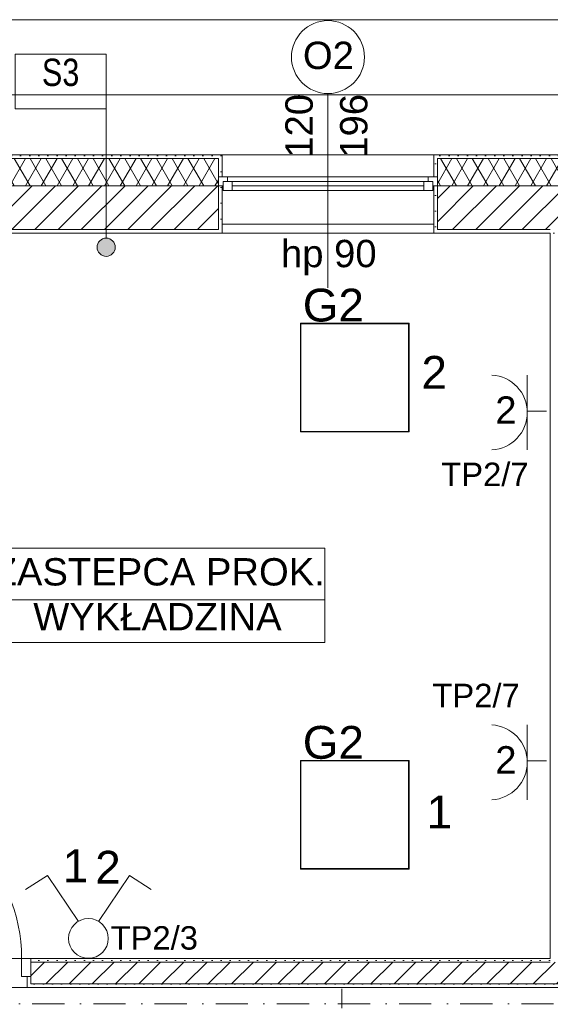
# Model space of a CAD drawing. Header units: millimetres. Extents: x -232602 to -175679, y -119570 to -82350.
# Tile 26 of 36: x -205797 to -202887, y -96239 to -90834. Entities that reach past the tile are written whole.
import ezdxf
from ezdxf.xclip import XClip

# ---------------------------------------------------------------- set-up
doc = ezdxf.new("R2010")
doc.units = ezdxf.units.MM
doc.header["$MEASUREMENT"] = 0
doc.header["$XCLIPFRAME"] = 0
doc.linetypes.add('Kropki i Kreski', pattern=[335.138881, 176.388884, -88.194442, 0, -70.555556])
doc.linetypes.add('Kropkowana', pattern=[317.499995, 0, -317.499995])
doc.layers.add('2D - Rysunki i Obrazki', color=7, linetype='Continuous')
doc.layers.add('PT_ELE_4_6_zagospodarowanie', color=7, linetype='Continuous')
for name, color, linetype, lineweight in [('PT_ELE_4_6_0_Nr_pióra__37', 37, 'Continuous', 18), ('PT_ELE_4_6_DLX_BLD0_LUMKEY_IDX_Nr_pióra__6', 6, 'Continuous', 18), ('PT_ELE_4_6_DLX_BLD0_LUMKEY_IDX_Nr_pióra__7', 7, 'Continuous', 18), ('PT_ELE_4_6_DLX_BLD1_LUM_Nr_pióra__5', 5, 'Continuous', 18), ('PT_ELE_4_6_DLX_BLD1_LUMKEY_IDX_Nr_pióra__3', 3, 'Continuous', 18), ('PT_ELE_4_6_E- Schemat - Szyny L1.L2.L3_Nr_pióra__7', 7, 'Continuous', 18), ('PT_ELE_4_6_Elementy Modelu - Strefy_Nr_pióra__251', 251, 'Continuous', 18), ('PT_ELE_4_6_Elementy Modelu - Strefy_Nr_pióra__254', 254, 'Continuous', 18), ('PT_ELE_4_6_Konstrukcja - Stropy_Nr_pióra__255', 255, 'Continuous', 18), ('PT_ELE_4_6_Konstrukcja - Stropy_Nr_pióra__7', 7, 'Continuous', 18), ('PT_ELE_4_6_Konstrukcja - Ściany zew_Nr_pióra__251', 251, 'Continuous', 18), ('PT_ELE_4_6_Konstrukcja - Ściany zew_Nr_pióra__252', 252, 'Continuous', 18), ('PT_ELE_4_6_Konstrukcja - Ściany zew_Nr_pióra__7', 7, 'Continuous', 18), ('PT_ELE_4_6_Oświetlenie_Nr_pióra__6', 6, 'Continuous', 18), ('PT_ELE_4_6_Tabelka_Nr_pióra__7', 7, 'Continuous', 18), ('PT_ELE_4_6_zagospodarowanie_Nr_pióra__7', 7, 'Continuous', 18)]:
    doc.layers.add(name, color=color, linetype=linetype, lineweight=lineweight)
doc.layers.add('PT_ELE_4_6_DLX_BLD1_CONT_Nr_pióra__8', color=7, linetype='Continuous', lineweight=18, true_color=0x969696)
doc.styles.add('STYL_AUTOMATYCZNY_1', font='arial.ttf')
doc.styles.add('STYL_AUTOMATYCZNY_2', font='arial.ttf', dxfattribs={"width": 0.8})
pattern_1 = [(0, (-96416.83, -0.008), (0, 86.60254), [0, -50]), (0, (-96391.83, 43.29), (0, 86.60254), [0, -50])]
pattern_2 = [(45, (-96416.83, -0.008), (-63.63961, 63.63961), [])]
pattern_3 = [(60, (-96416.83, -0.008), (-64.951905, 37.5), []), (120, (-96416.83, -0.008), (64.951905, 37.5), [])]

# ---------------------------------------------------------------- blocks, each defined once
blk = doc.blocks.new('Rysunek_1_6', base_point=(-200661.4, -99449.8))
at = {"layer": 'PT_ELE_4_6_Konstrukcja - Ściany zew_Nr_pióra__252', "linetype": 'Continuous', "lineweight": 18}
h = blk.add_hatch(dxfattribs=at)
h.set_pattern_fill('TYNK_0006', color=252, style=0, pattern_type=2)
h.set_pattern_definition(pattern_1)
h.paths.add_polyline_path([(-204706.3, -91576.6), (-205887.2, -91576.6), (-205887.2, -91596.6), (-204706.3, -91596.6)])
h = blk.add_hatch(dxfattribs=at)
h.set_pattern_fill('IZOLACJA_MIĘKKA_0006', color=252, style=0, pattern_type=2)
h.set_pattern_definition(pattern_3)
h.paths.add_polyline_path([(-205887.2, -91746.6), (-204706.3, -91746.6), (-204706.3, -91596.6), (-205887.2, -91596.6)])
h = blk.add_hatch(dxfattribs=at)
h.set_pattern_fill('TYNK_0006', color=252, style=0, pattern_type=2)
h.set_pattern_definition(pattern_1)
h.paths.add_polyline_path([(-204706.3, -91576.6), (-204706.3, -91696.6), (-204686.3, -91696.6), (-204686.3, -91576.6)])
h = blk.add_hatch(dxfattribs=at)
h.set_pattern_fill('TYNK_0006', color=252, style=0, pattern_type=2)
h.set_pattern_definition(pattern_1)
h.paths.add_polyline_path([(-203526.3, -91696.6), (-203506.3, -91696.6), (-203506.3, -91576.6), (-203526.3, -91576.6)])
h = blk.add_hatch(dxfattribs=at)
h.set_pattern_fill('TYNK_0006', color=252, style=0, pattern_type=2)
h.set_pattern_definition(pattern_1)
h.paths.add_polyline_path([(-203506.3, -91576.6), (-203506.3, -91596.6), (-202416.3, -91596.6), (-202416.3, -91576.6)])
h = blk.add_hatch(dxfattribs=at)
h.set_pattern_fill('IZOLACJA_MIĘKKA_0006', color=252, style=0, pattern_type=2)
h.set_pattern_definition(pattern_3)
h.paths.add_polyline_path([(-203506.3, -91596.6), (-203506.3, -91746.6), (-201906.3, -91746.6), (-201906.3, -91596.6)])
h = blk.add_hatch(dxfattribs=at)
h.set_pattern_fill('BLOCZKI_CERAMICZNE_0006', color=252, style=0, pattern_type=2)
h.set_pattern_definition(pattern_2)
h.paths.add_polyline_path([(-204706.3, -91746.6), (-205887.2, -91746.6), (-205887.2, -91986.6), (-204706.3, -91986.6)])
h = blk.add_hatch(dxfattribs=at)
h.set_pattern_fill('TYNK_0006', color=252, style=0, pattern_type=2)
h.set_pattern_definition(pattern_1)
h.paths.add_polyline_path([(-204686.3, -91746.6), (-204706.3, -91746.6), (-204706.3, -92006.6), (-204686.3, -92006.6)])
h = blk.add_hatch(dxfattribs=at)
h.set_pattern_fill('TYNK_0006', color=252, style=0, pattern_type=2)
h.set_pattern_definition(pattern_1)
h.paths.add_polyline_path([(-203526.3, -91746.6), (-203526.3, -92006.6), (-203506.3, -92006.6), (-203506.3, -91746.6)])
h = blk.add_hatch(dxfattribs=at)
h.set_pattern_fill('BLOCZKI_CERAMICZNE_0006', color=252, style=0, pattern_type=2)
h.set_pattern_definition(pattern_2)
h.paths.add_polyline_path([(-203506.3, -91746.6), (-203506.3, -91986.6), (-201906.3, -91986.6), (-201906.3, -91746.6)])
h = blk.add_hatch(dxfattribs=at)
h.set_pattern_fill('TYNK_0006', color=252, style=0, pattern_type=2)
h.set_pattern_definition(pattern_1)
h.paths.add_polyline_path([(-204706.3, -91986.6), (-205887.2, -91986.6), (-205887.2, -92006.6), (-204706.3, -92006.6)])
h = blk.add_hatch(dxfattribs=at)
h.set_pattern_fill('TYNK_0006', color=252, style=0, pattern_type=2)
h.set_pattern_definition(pattern_1)
h.paths.add_polyline_path([(-203506.3, -92006.6), (-202886.9, -92006.6), (-202886.9, -91986.6), (-203506.3, -91986.6)])
h = blk.add_hatch(dxfattribs=at)
h.set_pattern_fill('TYNK_0006', color=252, style=0, pattern_type=2)
h.set_pattern_definition(pattern_1)
h.paths.add_polyline_path([(-205736.3, -96006.6), (-202886.9, -96006.6), (-202886.9, -95986.6), (-205736.3, -95986.6)])
h = blk.add_hatch(dxfattribs=at)
h.set_pattern_fill('BLOCZKI_CERAMICZNE_0006', color=252, style=0, pattern_type=2)
h.set_pattern_definition(pattern_2)
h.paths.add_polyline_path([(-205736.3, -96126.6), (-201286.8, -96126.6), (-201286.8, -96006.6), (-205736.3, -96006.6)])
h = blk.add_hatch(dxfattribs=at)
h.set_pattern_fill('TYNK_0006', color=252, style=0, pattern_type=2)
h.set_pattern_definition(pattern_1)
h.paths.add_polyline_path([(-205756.3, -96086.6), (-205756.3, -96146.6), (-205736.3, -96146.6), (-205736.3, -96086.6)])
h = blk.add_hatch(dxfattribs=at)
h.set_pattern_fill('TYNK_0006', color=252, style=0, pattern_type=2)
h.set_pattern_definition(pattern_1)
h.paths.add_polyline_path([(-201286.8, -96126.6), (-205736.3, -96126.6), (-205736.3, -96146.6), (-201286.8, -96146.6)])
at = {"layer": 'PT_ELE_4_6_zagospodarowanie', "linetype": 'Continuous', "lineweight": 0, "true_color": 0x000000}
blk.add_hatch(color=18, dxfattribs=at).paths.add_polyline_path([(-205372.3, -92083.2), (-205368.5, -92102.3), (-205357.7, -92118.6), (-205341.5, -92129.4), (-205322.3, -92133.2), (-205303.2, -92129.4), (-205287, -92118.6), (-205276.1, -92102.3), (-205272.3, -92083.2), (-205276.1, -92064.1), (-205287, -92047.8), (-205303.2, -92037), (-205322.3, -92033.2), (-205341.5, -92037), (-205357.7, -92047.8), (-205368.5, -92064.1)])
at = {"layer": 'PT_ELE_4_6_0_Nr_pióra__37', "color": 37, "linetype": 'Kropki i Kreski', "lineweight": 18}
blk.add_line((-216119.8, -96236.8), (-192486.6, -96236.8), dxfattribs=at)
at = {"layer": 'PT_ELE_4_6_DLX_BLD1_CONT_Nr_pióra__8', "color": 252, "linetype": 'Continuous', "lineweight": 18, "true_color": 0x969696, "flags": 128}
for points in [[(-192126.3, -91246.6), (-218616.3, -91246.6)], [(-202886.9, -92006.6), (-207436.3, -92006.6)], [(-202886.9, -95986.6), (-202886.9, -92006.6)], [(-207436.3, -95986.5), (-202886.9, -95986.6)], [(-192386.3, -96146.6), (-214166.3, -96146.6)]]:
    blk.add_lwpolyline(points, dxfattribs=at)
at = {"layer": 'PT_ELE_4_6_DLX_BLD1_LUM_Nr_pióra__5', "color": 5, "linetype": 'Continuous', "lineweight": 18, "flags": 128}
for points in [[(-204257.6, -93096.6), (-204257.6, -92500.6)], [(-204257.6, -92500.6), (-204257.6, -93096.6)], [(-204257.6, -92500.6), (-203661.6, -92500.6)], [(-203661.6, -92500.6), (-204257.6, -92500.6)], [(-203661.6, -92500.6), (-204257.6, -92500.6)], [(-204257.6, -92500.6), (-204257.6, -93096.6)], [(-204257.6, -93096.6), (-204257.6, -92500.6)], [(-204257.6, -92500.6), (-203661.6, -92500.6)], [(-203664.1, -92503.1), (-204255.1, -92503.1)], [(-204255.1, -92503.1), (-204255.1, -93094.1)], [(-204255.1, -92503.1), (-203664.1, -92503.1)], [(-204255.1, -93094.1), (-204255.1, -92503.1)], [(-203664.1, -93094.1), (-203664.1, -92503.1)], [(-203664.1, -92503.1), (-203664.1, -93094.1)], [(-203661.6, -92500.6), (-203661.6, -93096.6)], [(-203661.6, -93096.6), (-203661.6, -92500.6)], [(-203661.6, -93096.6), (-203661.6, -92500.6)], [(-203661.6, -92500.6), (-203661.6, -93096.6)], [(-203661.6, -93096.6), (-204257.6, -93096.6)], [(-204257.6, -93096.6), (-203661.6, -93096.6)], [(-204257.6, -93096.6), (-203661.6, -93096.6)], [(-203661.6, -93096.6), (-204257.6, -93096.6)], [(-204255.1, -93094.1), (-203664.1, -93094.1)], [(-203664.1, -93094.1), (-204255.1, -93094.1)], [(-204257.6, -95496.6), (-204257.6, -94900.6)], [(-204257.6, -94900.6), (-204257.6, -95496.6)], [(-204257.6, -94900.6), (-203661.6, -94900.6)], [(-203661.6, -94900.6), (-204257.6, -94900.6)], [(-203661.6, -94900.6), (-204257.6, -94900.6)], [(-204257.6, -94900.6), (-204257.6, -95496.6)], [(-204257.6, -95496.6), (-204257.6, -94900.6)], [(-204257.6, -94900.6), (-203661.6, -94900.6)], [(-203664.1, -94903.1), (-204255.1, -94903.1)], [(-204255.1, -94903.1), (-204255.1, -95494.1)], [(-204255.1, -94903.1), (-203664.1, -94903.1)], [(-204255.1, -95494.1), (-204255.1, -94903.1)], [(-203664.1, -95494.1), (-203664.1, -94903.1)], [(-203664.1, -94903.1), (-203664.1, -95494.1)], [(-203661.6, -94900.6), (-203661.6, -95496.6)], [(-203661.6, -95496.6), (-203661.6, -94900.6)], [(-203661.6, -95496.6), (-203661.6, -94900.6)], [(-203661.6, -94900.6), (-203661.6, -95496.6)], [(-203661.6, -95496.6), (-204257.6, -95496.6)], [(-204257.6, -95496.6), (-203661.6, -95496.6)], [(-204257.6, -95496.6), (-203661.6, -95496.6)], [(-203661.6, -95496.6), (-204257.6, -95496.6)], [(-204255.1, -95494.1), (-203664.1, -95494.1)], [(-203664.1, -95494.1), (-204255.1, -95494.1)]]:
    blk.add_lwpolyline(points, dxfattribs=at)
at = {"layer": 'PT_ELE_4_6_Elementy Modelu - Strefy_Nr_pióra__251', "color": 251, "linetype": 'Continuous', "lineweight": 18}
for p, q in [((-206764.4, -93734.8), (-204123.4, -93734.8)), ((-204123.4, -93734.8), (-204123.4, -94253.4)), ((-206764.4, -94017.7), (-204123.4, -94017.7)), ((-204123.4, -94253.4), (-206764.4, -94253.4))]:
    blk.add_line(p, q, dxfattribs=at)
at = {"layer": 'PT_ELE_4_6_Elementy Modelu - Strefy_Nr_pióra__254', "color": 254, "linetype": 'Continuous', "lineweight": 18, "flags": 128}
for points in [[(-205322.3, -92006.6), (-207436.3, -92006.6), (-207436.3, -95986.6), (-202886.9, -95986.6), (-202886.9, -92006.6)], [(-206875, -97726.6), (-202006.3, -97726.6), (-192386.3, -97726.6), (-192386.3, -96146.6), (-207846.3, -96146.6), (-210623.2, -96146.6), (-210623.2, -96206.6), (-211423.2, -96206.6), (-211423.2, -96146.6), (-214666.3, -96146.6), (-214666.3, -97726.6)]]:
    blk.add_lwpolyline(points, close=True, dxfattribs=at)
at = {"layer": 'PT_ELE_4_6_Konstrukcja - Stropy_Nr_pióra__255', "color": 255, "linetype": 'Kropkowana', "lineweight": 18, "flags": 128}
blk.add_lwpolyline([(-192386.3, -92006.6), (-218206.3, -92006.6), (-218206.3, -102826.6), (-208326.3, -102826.6), (-208326.3, -100086.6), (-203885.8, -100086.6), (-203885.8, -102826.6), (-192386.3, -102826.6)], close=True, dxfattribs=at)
at = {"layer": 'PT_ELE_4_6_Konstrukcja - Stropy_Nr_pióra__7', "color": 7, "linetype": 'Continuous', "lineweight": 18, "flags": 128}
blk.add_lwpolyline([(-208856.3, -91476.6), (-208856.3, -90834.3), (-201736.3, -90834.3), (-201736.3, -91476.6)], dxfattribs=at)
at = {"layer": 'PT_ELE_4_6_Konstrukcja - Ściany zew_Nr_pióra__251', "color": 251, "linetype": 'Continuous', "lineweight": 18}
blk.add_line((-204106.3, -91239.6), (-204106.3, -92306.6), dxfattribs=at)
at = {"layer": 'PT_ELE_4_6_Konstrukcja - Ściany zew_Nr_pióra__251', "color": 251, "linetype": 'Continuous', "lineweight": 18, "flags": 128}
blk.add_lwpolyline([(-203906.3, -91039.6, 1), (-204306.3, -91039.6, 1)], format="xyb", close=True, dxfattribs=at)
at = {"layer": 'PT_ELE_4_6_Konstrukcja - Ściany zew_Nr_pióra__7', "color": 7, "linetype": 'Continuous', "lineweight": 18}
for p, q in [((-204706.3, -91596.6), (-205887.2, -91596.6)), ((-204706.3, -91576.6), (-204686.3, -91576.6)), ((-204706.3, -91576.6), (-204686.3, -91576.6)), ((-204706.3, -91596.6), (-204706.3, -91696.6)), ((-204686.3, -91696.6), (-204686.3, -91576.6)), ((-203526.3, -91576.6), (-204686.3, -91576.6)), ((-204686.3, -91696.6), (-204686.3, -91576.6)), ((-203526.3, -91696.6), (-203526.3, -91576.6)), ((-203506.3, -91576.6), (-203526.3, -91576.6)), ((-203506.3, -91576.6), (-203526.3, -91576.6)), ((-203526.3, -91696.6), (-203526.3, -91576.6)), ((-201906.3, -91596.6), (-203506.3, -91596.6)), ((-203506.3, -91596.6), (-203506.3, -91696.6)), ((-204706.3, -91696.6), (-204686.3, -91696.6)), ((-204706.3, -91696.6), (-204706.3, -91746.6)), ((-204706.3, -91696.6), (-204656.3, -91696.6)), ((-204706.3, -91696.6), (-204706.3, -91746.6)), ((-204706.3, -91696.6), (-204706.3, -91746.6)), ((-204656.3, -91696.6), (-204656.3, -91721.6)), ((-204656.3, -91696.6), (-203556.3, -91696.6)), ((-203556.3, -91721.6), (-203556.3, -91696.6)), ((-203556.3, -91696.6), (-203506.3, -91696.6)), ((-203506.3, -91696.6), (-203526.3, -91696.6)), ((-203506.3, -91696.6), (-203506.3, -91746.6)), ((-203506.3, -91696.6), (-203506.3, -91746.6)), ((-203506.3, -91696.6), (-203506.3, -91746.6)), ((-204706.3, -91746.6), (-205887.2, -91746.6)), ((-204706.3, -91746.6), (-204686.3, -91746.6)), ((-204706.3, -91986.6), (-204706.3, -91746.6)), ((-204681.3, -91746.6), (-204706.3, -91746.6)), ((-204686.3, -91746.6), (-204686.3, -92006.6)), ((-204686.3, -91746.6), (-204686.3, -92006.6)), ((-204656.3, -91721.6), (-204681.3, -91721.6)), ((-204681.3, -91721.6), (-204681.3, -91746.6)), ((-204681.3, -91721.6), (-204631.3, -91721.6)), ((-204681.3, -91771.6), (-204681.3, -91721.6)), ((-204631.3, -91721.6), (-204631.3, -91771.6)), ((-204631.3, -91721.6), (-203581.3, -91721.6)), ((-203581.3, -91746.6), (-204631.3, -91746.6)), ((-203581.3, -91771.6), (-203581.3, -91721.6)), ((-203581.3, -91721.6), (-203531.3, -91721.6)), ((-203531.3, -91721.6), (-203556.3, -91721.6)), ((-203531.3, -91746.6), (-203531.3, -91721.6)), ((-203531.3, -91721.6), (-203531.3, -91771.6)), ((-203506.3, -91746.6), (-203531.3, -91746.6)), ((-203526.3, -91746.6), (-203526.3, -92006.6)), ((-203506.3, -91746.6), (-203526.3, -91746.6)), ((-203526.3, -91746.6), (-203526.3, -92006.6)), ((-201906.3, -91746.6), (-203506.3, -91746.6)), ((-203506.3, -91986.6), (-203506.3, -91746.6)), ((-204631.3, -91771.6), (-204681.3, -91771.6)), ((-203581.3, -91771.6), (-204631.3, -91771.6)), ((-203581.3, -91771.6), (-204631.3, -91771.6)), ((-203531.3, -91771.6), (-203581.3, -91771.6)), ((-203526.3, -91956.6), (-204686.3, -91956.6)), ((-205887.2, -91986.6), (-204706.3, -91986.6)), ((-204706.3, -92006.6), (-204686.3, -92006.6)), ((-204706.3, -92006.6), (-204686.3, -92006.6)), ((-203506.3, -92006.6), (-203526.3, -92006.6)), ((-203506.3, -92006.6), (-203526.3, -92006.6)), ((-203506.3, -91986.6), (-202886.9, -91986.6)), ((-205786.3, -96086.6), (-205786.3, -95986.6)), ((-205786.3, -95986.6), (-205736.3, -95986.6)), ((-205736.3, -95986.6), (-205736.3, -96006.6)), ((-205736.3, -95986.6), (-205736.3, -96086.6)), ((-205736.3, -95986.6), (-205736.3, -96006.6)), ((-205736.3, -95986.6), (-205736.3, -96006.6)), ((-202886.9, -96006.6), (-205736.3, -96006.6)), ((-205736.3, -96006.6), (-205736.3, -96086.6)), ((-205736.3, -96006.6), (-205736.3, -96086.6)), ((-205736.3, -96006.6), (-205736.3, -96086.6)), ((-205736.3, -96086.6), (-205786.3, -96086.6)), ((-205756.3, -96086.6), (-205756.3, -96146.6)), ((-205736.3, -96086.6), (-205756.3, -96086.6)), ((-205756.3, -96086.6), (-205756.3, -96146.6)), ((-205736.3, -96126.6), (-205736.3, -96086.6)), ((-205736.3, -96126.6), (-201286.8, -96126.6)), ((-205736.3, -96146.6), (-205756.3, -96146.6)), ((-205736.3, -96146.6), (-205756.3, -96146.6))]:
    blk.add_line(p, q, dxfattribs=at)
at = {"layer": 'PT_ELE_4_6_Konstrukcja - Ściany zew_Nr_pióra__7', "color": 7, "linetype": 'Continuous', "lineweight": 18, "flags": 128}
for points in [[(-204706.3, -91576.6), (-205887.2, -91576.6)], [(-202416.3, -91576.6), (-203506.3, -91576.6)], [(-205887.2, -92006.6), (-204706.3, -92006.6)], [(-203506.3, -92006.6), (-202886.9, -92006.6)], [(-202886.9, -95986.6), (-205736.3, -95986.6)], [(-205736.3, -96146.6), (-201286.8, -96146.6)]]:
    blk.add_lwpolyline(points, dxfattribs=at)
at = {"layer": 'PT_ELE_4_6_Konstrukcja - Ściany zew_Nr_pióra__7', "color": 7, "linetype": 'Continuous', "lineweight": 18}
blk.add_arc((-206686.3, -95986.6), 900, 0, 90, dxfattribs=at)
at = {"layer": 'PT_ELE_4_6_Oświetlenie_Nr_pióra__6', "color": 6, "linetype": 'Continuous', "lineweight": 18}
for p, q in [((-203013.1, -93196.1), (-203013.1, -92784.9)), ((-203013.1, -92982.8), (-202907.9, -92982.8)), ((-203013.1, -95116.1), (-203013.1, -94704.9)), ((-203013.1, -94902.8), (-202907.9, -94902.8)), ((-205645.1, -95532.5), (-205765.1, -95608.1)), ((-205474.7, -95784.7), (-205645.1, -95532.5)), ((-205365.2, -95784.7), (-205194.7, -95532.5)), ((-205194.7, -95532.5), (-205074.8, -95608.1)), ((-204030.9, -96259.5), (-204030.9, -96154.3))]:
    blk.add_line(p, q, dxfattribs=at)
blk.add_circle((-205419.7, -95877.1), 109, dxfattribs=at)
for centre in [(-203219.1, -92990.5), (-203219.1, -94910.5)]:
    blk.add_arc(centre, 206, 273.376, 86.624, dxfattribs=at)
at = {"layer": 'PT_ELE_4_6_zagospodarowanie_Nr_pióra__7', "color": 7, "linetype": 'Continuous', "lineweight": 18, "flags": 128}
blk.add_lwpolyline([(-205322.3, -92033.2), (-205322.3, -91323.2), (-205822.3, -91323.2), (-205822.3, -91073.2), (-205822.3, -91023.2), (-205322.3, -91023.2), (-205322.3, -91323.2)], dxfattribs=at)
at = {"layer": 'PT_ELE_4_6_zagospodarowanie_Nr_pióra__7', "color": 7, "linetype": 'Continuous', "lineweight": 18}
blk.add_circle((-205322.3, -92083.2), 50, dxfattribs=at)
at = {"layer": 'PT_ELE_4_6_DLX_BLD0_LUMKEY_IDX_Nr_pióra__6', "color": 6, "linetype": 'Continuous', "lineweight": 18, "char_height": 150, "attachment_point": 7, "style": 'STYL_AUTOMATYCZNY_1'}
for insert in [(-203188.5, -93051.9), (-203188.5, -94971.8)]:
    blk.add_mtext('\\A1;{\\pql;\\fArial|b0|i0|c238|p0;\\W1.000000;2}', dxfattribs=dict(at, insert=insert))
at = {"layer": 'PT_ELE_4_6_DLX_BLD0_LUMKEY_IDX_Nr_pióra__7', "color": 7, "linetype": 'Continuous', "lineweight": 18, "char_height": 180, "attachment_point": 7, "style": 'STYL_AUTOMATYCZNY_1'}
for s, insert in [('\\A1;{\\pql;\\fArial|b0|i0|c238|p0;\\W1.000000;2}', (-203593.4, -92860)), ('\\A1;{\\pql;\\fArial|b0|i0|c238|p0;\\W1.000000;1}', (-203565.3, -95273.2)), ('\\A1;{\\pql;\\fArial|b0|i0|c238|p0;\\W1.000000;1}', (-205560.8, -95568.3)), ('\\A1;{\\pql;\\fArial|b0|i0|c238|p0;\\W1.000000;2}', (-205382.5, -95576.3))]:
    blk.add_mtext(s, dxfattribs=dict(at, insert=insert))
at = {"layer": 'PT_ELE_4_6_DLX_BLD1_LUMKEY_IDX_Nr_pióra__3', "color": 3, "linetype": 'Continuous', "lineweight": 18, "char_height": 180, "attachment_point": 7, "style": 'STYL_AUTOMATYCZNY_1'}
for insert in [(-204244.3, -92493.4), (-204244.3, -94893.4)]:
    blk.add_mtext('\\A1;{\\pql;\\fArial|b0|i0|c238|p0;\\W1.000000;G2}', dxfattribs=dict(at, insert=insert))
at = {"layer": 'PT_ELE_4_6_E- Schemat - Szyny L1.L2.L3_Nr_pióra__7', "color": 7, "linetype": 'Continuous', "lineweight": 18, "char_height": 128.571, "attachment_point": 7, "style": 'STYL_AUTOMATYCZNY_1'}
for s, insert in [('\\A1;{\\pql;\\fArial|b0|i0|c238|p0;\\W1.000000;TP2/7}', (-203485, -93395.9)), ('\\A1;{\\pql;\\fArial|b0|i0|c238|p0;\\W1.000000;TP2/7}', (-203533.5, -94609.6)), ('\\A1;{\\pql;\\fArial|b0|i0|c238|p0;\\W1.000000;TP2/3}', (-205298.2, -95940.2))]:
    blk.add_mtext(s, dxfattribs=dict(at, insert=insert))
at = {"layer": 'PT_ELE_4_6_Elementy Modelu - Strefy_Nr_pióra__251', "color": 251, "linetype": 'Continuous', "lineweight": 18, "char_height": 150, "attachment_point": 4, "style": 'STYL_AUTOMATYCZNY_1'}
for s, insert in [('\\A1;{\\pql;\\fArial|b0|i0|c238|p0;\\W1.000000;ZASTEPCA PROK.}', (-205939.6, -93865.9)), ('\\A1;{\\pql;\\fArial|b0|i0|c238|p0;\\W1.000000;WYKŁADZINA}', (-205722.3, -94110.9))]:
    blk.add_mtext(s, dxfattribs=dict(at, insert=insert))
at = {"layer": 'PT_ELE_4_6_Konstrukcja - Ściany zew_Nr_pióra__7', "color": 7, "linetype": 'Continuous', "lineweight": 18, "char_height": 150, "attachment_point": 7, "style": 'STYL_AUTOMATYCZNY_1'}
for s, insert in [('\\A1;{\\pql;\\pt0;\\fArial|b0|i0|c238|p0;\\W1.000000;O2}', (-204243.5, -91107.2)), ('\\A1;{\\pql;\\pt0;\\fArial|b0|i0|c238|p0;\\W1.000000;hp 90}', (-204363.7, -92238))]:
    blk.add_mtext(s, dxfattribs=dict(at, insert=insert))
at = {"layer": 'PT_ELE_4_6_Konstrukcja - Ściany zew_Nr_pióra__7', "color": 7, "linetype": 'Continuous', "lineweight": 18, "char_height": 150, "attachment_point": 7, "rotation": 90, "style": 'STYL_AUTOMATYCZNY_1'}
for s, insert in [('\\A1;{\\pql;\\pt0;\\fArial|b0|i0|c238|p0;\\W1.000000;120}', (-204187.7, -91591.6)), ('\\A1;{\\pql;\\pt0;\\fArial|b0|i0|c238|p0;\\W1.000000;196}', (-203887.7, -91591.6))]:
    blk.add_mtext(s, dxfattribs=dict(at, insert=insert))
at = {"layer": 'PT_ELE_4_6_Tabelka_Nr_pióra__7', "color": 7, "linetype": 'Continuous', "lineweight": 18, "insert": (-205572.3, -91200.4), "char_height": 150, "attachment_point": 8, "style": 'STYL_AUTOMATYCZNY_2'}
blk.add_mtext('\\A1;{\\pqc;\\fArial|b0|i0|c238|p0;\\W0.800000;S3}', dxfattribs=at)

msp = doc.modelspace()

# ---------------------------------------------------------------- block references
at = {"layer": '2D - Rysunki i Obrazki', "color": 253, "linetype": 'Continuous', "lineweight": 18, "true_color": 0xaaaaaa}
ref = msp.add_blockref('Rysunek_1_6', (-200661.4, -99449.8), dxfattribs=at)
XClip(ref).set_block_clipping_path([(-225643.694101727, -116549.9316383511), (-175679.1071871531, -82349.5969288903)])

doc.saveas('drawing.dxf')
